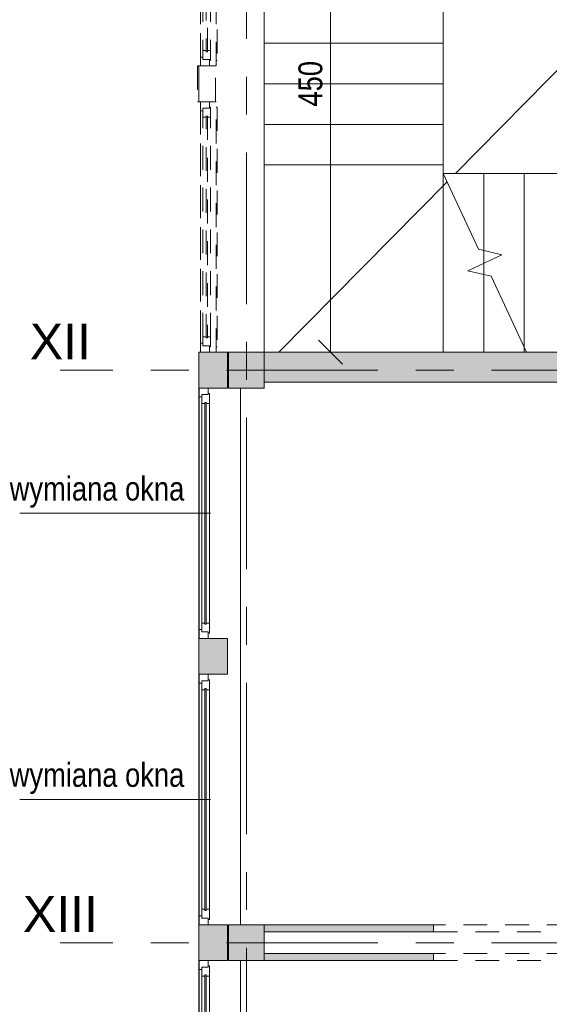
# Model space of a CAD drawing. Header units: centimetres. Extents: x -1403 to 22166, y -8842 to 3590.
# Tile 5 of 25: x -1403 to -959, y 837 to 1662. Entities that reach past the tile are written whole.
import ezdxf

# ---------------------------------------------------------------- set-up
doc = ezdxf.new("R2010")
doc.units = ezdxf.units.CM
for name, pattern in [('Dash', [60, 30, -30]), ('Oś', [222.25, 127, -31.75, 31.75, -31.75]), ('Wyburzenia', [35, 20, -15])]:
    doc.linetypes.add(name, pattern=pattern)
for name, color, linetype, lineweight in [('A-ANNO-DIMS', 211, 'Continuous', 13), ('A-ANNO-DIMS-100', 211, 'Continuous', 13), ('A-AREA', 32, 'Continuous', 13), ('A-GLAZ', 151, 'Wyburzenia', 9), ('A-GLAZ-IDEN', 152, 'Continuous', 13), ('A-WALL', 113, 'Continuous', 13), ('A-WALL-PATT', 111, 'Continuous', 13), ('S-COLS', 52, 'Continuous', 13), ('S-GRID', 1, 'Continuous', 13), ('S-GRID-IDEN', 1, 'Continuous', 13), ('S-STRS', 31, 'Continuous', 13), ('S-STRS-MBND', 31, 'Continuous', 13)]:
    doc.layers.add(name, color=color, linetype=linetype, lineweight=lineweight)
doc.styles.add('Arial Narrow_1', font='ARIALN.TTF', dxfattribs={"height": 0.2})
doc.styles.add('Arial Narrow_3', font='ARIALN.TTF', dxfattribs={"height": 20})
doc.styles.add('Arial_1', font='arial.ttf', dxfattribs={"height": 30})
doc.dimstyles.new('Diagonal_1_100__0__wewnętrzne', dxfattribs={"dimscale": 30.48, "dimtxt": 20.468619, "dimasz": 0.656168, "dimexe": 0.164042, "dimexo": 0.0625, "dimgap": 0.032808, "dimtad": 1, "dimdec": 0, "dimdsep": 46, "dimtxsty": 'Arial Narrow_3', "dimblk1": 'OBLIQUE', "dimblk2": 'OBLIQUE', "dimsah": 1, "dimcen": 0.09, "dimazin": 0, "dimtfac": 1, "dimtdec": 4, "dimtix": 1, "dimtmove": 0, "dimatfit": 3, "dimfxl": 0.164042, "dimfxlon": 1, "dimtvp": 1, "dimtolj": 1, "dimtzin": 0, "dimarcsym": 2})

# ---------------------------------------------------------------- blocks, each defined once
blk = doc.blocks.new('Okno - automatyczna etykieta - 210x100-2208560-6_piętro IV __13_80 m_ - wyburzenia i zamurowania')
at = {"layer": 'A-GLAZ', "color": 1, "lineweight": 13}
for p, q in [((-100.5, 8.5), (100.5, 8.5)), ((-100.5, 8.5), (-100.5, 7.5)), ((100.5, 8.5), (100.5, 7.5)), ((105, 7.5), (-105, 7.5)), ((105, 7.5), (105, 7))]:
    blk.add_line(p, q, dxfattribs=at)
blk = doc.blocks.new('Okno - automatyczna etykieta - 210x165 _nietypowy podział_-2208551-6_piętro IV __13_80 m_ - wyburzenia i zamurowania')
at = {"layer": 'A-GLAZ', "color": 1, "lineweight": 13}
for p, q in [((-97.5, 5.5), (-105, 5.5)), ((-105, 5.5), (-105, -2)), ((-105, 5.5), (105, 5.5)), ((-92, 3.5), (-99.5, 3.5)), ((-99.5, 3.5), (-99.5, -2)), ((-99.5, -2), (-99.5, 3.5)), ((-99.5, 3.5), (-97.5, 3.5)), ((-97.5, 3.5), (-97.5, 5.5)), ((97.5, 5.5), (-97.5, 5.5)), ((93, 0.75), (-93, 0.75)), ((-93, 0.75), (-93, -0.25)), ((-93, -0.25), (-93, 0.75)), ((-93, 0.75), (-92, 0.75)), ((-92, 0.75), (-92, 3.5)), ((92, 3.5), (-92, 3.5)), ((99.5, 3.5), (92, 3.5)), ((92, 3.5), (92, 0.75)), ((92, 0.75), (93, 0.75)), ((93, -0.25), (93, 0.75)), ((93, 0.75), (93, -0.25)), ((105, 5.5), (97.5, 5.5)), ((97.5, 5.5), (97.5, 3.5)), ((97.5, 3.5), (99.5, 3.5)), ((99.5, -2), (99.5, 3.5)), ((99.5, 3.5), (99.5, -2)), ((105, -2), (105, 5.5)), ((-105, -2), (-99.5, -2)), ((-99.5, -2), (-100.5, -2)), ((-100.5, -2), (-100.5, -3)), ((-100.5, -3), (-92, -3)), ((-93, -0.25), (93, -0.25)), ((-92, -0.25), (-93, -0.25)), ((-92, -3), (-92, -0.25)), ((92, -3), (-92, -3)), ((92, -0.25), (92, -3)), ((93, -0.25), (92, -0.25)), ((92, -3), (100.5, -3)), ((100.5, -2), (99.5, -2)), ((99.5, -2), (105, -2)), ((100.5, -3), (100.5, -2))]:
    blk.add_line(p, q, dxfattribs=at)
blk = doc.blocks.new('Okno - automatyczna etykieta - 210x100-2208566-6_piętro IV __13_80 m_ - wyburzenia i zamurowania')
at = {"layer": 'A-GLAZ', "color": 1, "lineweight": 13}
for p, q in [((-105, -7.5), (105, -7.5)), ((-100.5, -7.5), (-100.5, -8.5)), ((100.5, -7.5), (100.5, -8.5)), ((105, -7), (105, -7.5)), ((100.5, -8.5), (-100.5, -8.5))]:
    blk.add_line(p, q, dxfattribs=at)
blk = doc.blocks.new('Okno - automatyczna etykieta - 210x165 _nietypowy podział_-2208554-6_piętro IV __13_80 m_ - wyburzenia i zamurowania')
at = {"layer": 'A-GLAZ', "color": 1, "lineweight": 13}
for p, q in [((-105, 2), (-99.5, 2)), ((-105, -5.5), (-105, 2)), ((-100.5, 3), (-92, 3)), ((-100.5, 2), (-100.5, 3)), ((-99.5, 2), (-100.5, 2)), ((-99.5, -3.5), (-99.5, 2)), ((-99.5, 2), (-99.5, -3.5)), ((-93, -0.75), (-93, 0.25)), ((-93, 0.25), (93, 0.25)), ((-93, 0.25), (-93, -0.75)), ((-92, 0.25), (-93, 0.25)), ((-92, 3), (-92, 0.25)), ((92, 3), (-92, 3)), ((92, 3), (100.5, 3)), ((92, 0.25), (92, 3)), ((93, 0.25), (92, 0.25)), ((93, 0.25), (93, -0.75)), ((93, -0.75), (93, 0.25)), ((99.5, 2), (99.5, -3.5)), ((100.5, 2), (99.5, 2)), ((99.5, 2), (105, 2)), ((99.5, -3.5), (99.5, 2)), ((100.5, 3), (100.5, 2)), ((105, 2), (105, -5.5)), ((-97.5, -5.5), (-105, -5.5)), ((-105, -5.5), (105, -5.5)), ((-92, -3.5), (-99.5, -3.5)), ((-99.5, -3.5), (-97.5, -3.5)), ((-97.5, -3.5), (-97.5, -5.5)), ((97.5, -5.5), (-97.5, -5.5)), ((93, -0.75), (-93, -0.75)), ((-93, -0.75), (-92, -0.75)), ((-92, -0.75), (-92, -3.5)), ((92, -3.5), (-92, -3.5)), ((92, -0.75), (93, -0.75)), ((92, -3.5), (92, -0.75)), ((99.5, -3.5), (92, -3.5)), ((97.5, -3.5), (99.5, -3.5)), ((97.5, -5.5), (97.5, -3.5)), ((105, -5.5), (97.5, -5.5))]:
    blk.add_line(p, q, dxfattribs=at)
blk = doc.blocks.new('M_Concrete-Square-Column - 300 x 300mm-1795931-6_piętro IV __13_80 m_ - wyburzenia i zamurowania')
at = {"layer": 'S-COLS', "lineweight": 9}
blk.add_hatch(color=254, dxfattribs=at).paths.add_polyline_path([(-15, -15), (15, -15), (15, 15), (-15, 15), (-15, 7.14)], flags=0)
for p, q in [((15, 15), (-15, 15)), ((-15, 15), (-15, -15)), ((15, -15), (15, 15)), ((-15, -15), (15, -15))]:
    blk.add_line(p, q, dxfattribs=at)
blk = doc.blocks.new('Okno - automatyczna etykieta - 210x165 _nietypowy podział_-2208563-6_piętro IV __13_80 m_ - wyburzenia i zamurowania')
at = {"layer": 'A-GLAZ', "color": 7, "linetype": 'Continuous'}
for p, q in [((-97.5, 11.5), (-105, 11.5)), ((-105, 11.5), (-105, 4)), ((-105, 11.5), (105, 11.5)), ((-92, 9.5), (-99.5, 9.5)), ((-99.5, 9.5), (-99.5, 4)), ((-99.5, 4), (-99.5, 9.5)), ((-99.5, 9.5), (-97.5, 9.5)), ((-97.5, 9.5), (-97.5, 11.5)), ((97.5, 11.5), (-97.5, 11.5)), ((-92, 6.75), (-92, 9.5)), ((92, 9.5), (-92, 9.5)), ((99.5, 9.5), (92, 9.5)), ((92, 9.5), (92, 6.75)), ((105, 11.5), (97.5, 11.5)), ((97.5, 11.5), (97.5, 9.5)), ((97.5, 9.5), (99.5, 9.5)), ((99.5, 4), (99.5, 9.5)), ((99.5, 9.5), (99.5, 4)), ((105, 4), (105, 11.5)), ((-105, 4), (-99.5, 4)), ((-99.5, 4), (-100.5, 4)), ((-100.5, 4), (-100.5, 3)), ((-100.5, 3), (-92, 3)), ((93, 6.75), (-93, 6.75)), ((-93, 6.75), (-93, 5.75)), ((-93, 5.75), (-93, 6.75)), ((-93, 6.75), (-92, 6.75)), ((-93, 5.75), (93, 5.75)), ((-92, 5.75), (-93, 5.75)), ((-92, 3), (-92, 5.75)), ((92, 3), (-92, 3)), ((92, 6.75), (93, 6.75)), ((92, 5.75), (92, 3)), ((93, 5.75), (92, 5.75)), ((92, 3), (100.5, 3)), ((93, 5.75), (93, 6.75)), ((93, 6.75), (93, 5.75)), ((100.5, 4), (99.5, 4)), ((99.5, 4), (105, 4)), ((100.5, 3), (100.5, 4))]:
    blk.add_line(p, q, dxfattribs=at)
blk = doc.blocks.new('etykieta wymiana okna - etykieta okno 1S z hp dół-2316400-6_piętro IV __13_80 m_ - wyburzenia i zamurowania')
at = {"layer": 'A-GLAZ-IDEN'}
blk.add_line((0, 1.6477), (0, 0.0485), dxfattribs=at)
at = {"layer": 'A-GLAZ-IDEN', "insert": (-0.3068, 1.4291), "char_height": 0.2, "width": 1.409, "attachment_point": 3, "rotation": 90, "line_spacing_factor": 0.949189, "style": 'Arial Narrow_1'}
blk.add_mtext('\\pxqr,t6.35,12.7,19.05,25.4,31.75,38.1,44.45,50.8,57.15,63.5,69.85,76.2,82.55,88.9,95.25,101.6,107.95,114.3,120.65,127,133.35,139.7,146.05,152.4,158.75,165.1,171.45,177.8,184.15,190.5,196.85,203.2;{wymiana okna}', dxfattribs=at)
blk = doc.blocks.new('DIMBLOCK1-6_piętro IV __13_80 m_ - wyburzenia i zamurowania')
at = {"layer": 'A-ANNO-DIMS-100'}
for p, q in [((-1142.15, 1833.33), (-1152.15, 1843.33)), ((-1147.15, 1833.33), (-1137.15, 1833.33)), ((-1142.15, 1833.33), (-1147.15, 1833.33)), ((-1142.15, 1383.33), (-1142.15, 1833.33)), ((-1142.15, 1833.33), (-1132.15, 1823.33)), ((-1142.15, 1383.33), (-1152.15, 1393.33)), ((-1147.15, 1383.33), (-1137.15, 1383.33)), ((-1142.15, 1383.33), (-1147.15, 1383.33)), ((-1142.15, 1383.33), (-1132.15, 1373.33))]:
    blk.add_line(p, q, dxfattribs=at)
at = {"layer": 'A-ANNO-DIMS-100', "color": 0, "insert": (-1169, 1589.32), "char_height": 20, "width": 45.6158, "attachment_point": 1, "rotation": 90, "line_spacing_factor": 0.974696, "style": 'Arial Narrow_3'}
blk.add_mtext('450', dxfattribs=at)
blk = doc.blocks.new('_Oblique')
at = {"color": 0, "linetype": 'ByBlock', "lineweight": -2}
blk.add_line((-0.5, -0.5), (0.5, 0.5), dxfattribs=at)

msp = doc.modelspace()

# ---------------------------------------------------------------- hatches: boundary and pattern name
at = {"layer": 'A-WALL-PATT'}
h = msp.add_hatch(color=9, dxfattribs=at)
h.paths.add_polyline_path([(-1228.62, 393.33), (-1228.62, 423.33), (-1252.62, 423.33), (-1252.62, 393.33)], flags=0)
h.paths.add_polyline_path([(-1252.62, 633.33), (-1228.62, 633.33), (-1228.62, 663.33), (-1252.62, 663.33), (-1252.62, 634.7)], flags=0)
h.paths.add_polyline_path([(-1252.62, 873.33), (-1228.62, 873.33), (-1228.62, 903.33), (-1252.62, 903.33), (-1252.62, 874.7)], flags=0)
h.paths.add_polyline_path([(-1252.62, 1113.33), (-1228.62, 1113.33), (-1228.62, 1143.33), (-1252.62, 1143.33), (-1252.62, 1114.7)], flags=0)
h.paths.add_polyline_path([(-1252.12, 1353.33), (-1228.62, 1353.33), (-1228.62, 1383.33), (-1252.62, 1383.33), (-1252.62, 1353.33)], flags=0)
for points in [[(-719.16, 1358.33), (-627.62, 1358.33), (-627.62, 1383.33), (-1197.62, 1383.33), (-1197.62, 1358.33), (-741.62, 1358.33)], [(-1055.62, 897.33), (-1055.62, 903.33), (-1197.62, 903.33), (-1197.62, 897.33), (-1083.06, 897.33)], [(-1055.62, 873.33), (-1055.62, 879.33), (-1197.62, 879.33), (-1197.62, 873.33), (-1083.06, 873.33)]]:
    msp.add_hatch(color=9, dxfattribs=at).paths.add_polyline_path(points, flags=0)

# ---------------------------------------------------------------- linework, layer by layer
at = {"layer": 'A-AREA', "lineweight": 9}
for p, q in [((-1037.41, 1533.33), (-741.62, 1833.33)), ((-1185.3, 1383.33), (-1044.34, 1526.29))]:
    msp.add_line(p, q, dxfattribs=at)
at = {"layer": 'A-WALL', "color": 1, "linetype": 'Wyburzenia'}
for p, q in [((-1253.62, 1623.33), (-1253.62, 1593.33)), ((-1252.62, 1623.33), (-1253.62, 1623.33)), ((-1252.62, 1593.33), (-1252.62, 1623.33)), ((-1251.12, 1623.33), (-1252.62, 1623.33)), ((-1252.62, 1623.33), (-1252.62, 1593.33)), ((-1238.62, 1623.33), (-1243.62, 1623.33)), ((-1238.62, 1593.33), (-1238.62, 1623.33)), ((-1253.62, 1593.33), (-1252.62, 1593.33)), ((-1252.62, 1593.33), (-1251.12, 1593.33)), ((-1243.62, 1593.33), (-1238.62, 1593.33)), ((-800.62, 903.33), (-1055.62, 903.33)), ((-1055.62, 903.33), (-1055.62, 897.33)), ((-1055.62, 897.33), (-800.62, 897.33)), ((-800.62, 879.33), (-1055.62, 879.33)), ((-1055.62, 879.33), (-1055.62, 873.33)), ((-1055.62, 873.33), (-800.62, 873.33))]:
    msp.add_line(p, q, dxfattribs=at)
at = {"layer": 'A-WALL', "lineweight": 9}
for p, q in [((-1252.62, 903.33), (-1252.62, 1383.33)), ((-1251.12, 1383.33), (-1252.62, 1383.33)), ((-1227.62, 1383.33), (-1243.62, 1383.33)), ((-1228.62, 1353.33), (-1228.62, 1383.33)), ((-627.62, 1383.33), (-1197.62, 1383.33)), ((-1197.62, 1358.33), (-627.62, 1358.33)), ((-1252.62, 1353.33), (-1252.12, 1353.33)), ((-1244.62, 1353.33), (-1228.62, 1353.33)), ((-1217.62, 1353.33), (-1217.62, 903.33)), ((-1252.12, 1143.33), (-1252.62, 1143.33)), ((-1228.62, 1143.33), (-1244.62, 1143.33)), ((-1228.62, 1113.33), (-1228.62, 1143.33)), ((-1252.62, 1113.33), (-1252.12, 1113.33)), ((-1244.62, 1113.33), (-1228.62, 1113.33)), ((-1252.62, 903.33), (-1252.62, 108.33)), ((-1252.12, 903.33), (-1252.62, 903.33)), ((-1228.62, 903.33), (-1244.62, 903.33)), ((-1228.62, 873.33), (-1228.62, 903.33)), ((-1055.62, 903.33), (-1197.62, 903.33)), ((-1055.62, 897.33), (-1055.62, 903.33)), ((-1197.62, 897.33), (-1055.62, 897.33)), ((-1055.62, 879.33), (-1197.62, 879.33)), ((-1055.62, 873.33), (-1055.62, 879.33)), ((-1252.62, 873.33), (-1252.12, 873.33)), ((-1244.62, 873.33), (-1228.62, 873.33)), ((-1217.62, 873.33), (-1217.62, 423.33)), ((-1197.62, 873.33), (-1055.62, 873.33))]:
    msp.add_line(p, q, dxfattribs=at)
at = {"layer": 'S-GRID', "linetype": 'Oś'}
for p, q in [((-1212.62, 2884.27), (-1212.62, 27.13)), ((1342.46, 1368.33), (-1368.76, 1368.33)), ((1342.46, 888.33), (-1368.76, 888.33))]:
    msp.add_line(p, q, dxfattribs=at)
at = {"layer": 'S-STRS', "lineweight": 9}
for p, q in [((-1197.62, 1642.33), (-1197.62, 1676.33)), ((-1047.62, 1642.33), (-1047.62, 1676.33)), ((-1197.62, 1608.33), (-1197.62, 1642.33)), ((-1197.62, 1642.33), (-1047.62, 1642.33)), ((-1197.62, 1642.33), (-1047.62, 1642.33)), ((-1047.62, 1608.33), (-1047.62, 1642.33)), ((-1197.62, 1574.33), (-1197.62, 1608.33)), ((-1197.62, 1608.33), (-1047.62, 1608.33)), ((-1197.62, 1608.33), (-1047.62, 1608.33)), ((-1047.62, 1574.33), (-1047.62, 1608.33)), ((-1197.62, 1540.33), (-1197.62, 1574.33)), ((-1197.62, 1574.33), (-1047.62, 1574.33)), ((-1197.62, 1574.33), (-1047.62, 1574.33)), ((-1047.62, 1540.33), (-1047.62, 1574.33)), ((-1197.62, 1540.33), (-1197.62, 1383.33)), ((-1197.62, 1540.33), (-1047.62, 1540.33)), ((-1197.62, 1540.33), (-1047.62, 1540.33)), ((-1047.62, 1533.33), (-1047.62, 1540.33)), ((-1047.62, 1383.33), (-1047.62, 1533.33)), ((-1047.62, 1383.33), (-1047.62, 1533.33)), ((-1013.62, 1533.33), (-1047.62, 1533.33)), ((-979.62, 1533.33), (-1013.62, 1533.33)), ((-1013.62, 1468.61), (-1013.62, 1533.33)), ((-1013.62, 1468.61), (-1013.62, 1533.33)), ((-945.62, 1533.33), (-979.62, 1533.33)), ((-979.62, 1387.5), (-979.62, 1533.33)), ((-979.62, 1387.5), (-979.62, 1533.33)), ((-1013.62, 1457.87), (-1013.62, 1468.61)), ((-1013.62, 1457.87), (-1013.62, 1468.61)), ((-1013.62, 1448.52), (-1013.62, 1457.87)), ((-1013.62, 1448.52), (-1013.62, 1457.87)), ((-1013.62, 1383.33), (-1013.62, 1448.52)), ((-1013.62, 1383.33), (-1013.62, 1448.52)), ((-979.62, 1383.33), (-979.62, 1387.5)), ((-979.62, 1383.33), (-979.62, 1387.5))]:
    msp.add_line(p, q, dxfattribs=at)
at = {"layer": 'S-STRS-MBND', "linetype": 'Dash', "lineweight": 9}
for p, q in [((-1197.62, 1540.33), (-1197.62, 1676.33)), ((-1047.62, 1540.33), (-1047.62, 1676.33)), ((-1197.62, 1642.33), (-1047.62, 1642.33)), ((-1197.62, 1642.33), (-1047.62, 1642.33)), ((-1197.62, 1608.33), (-1047.62, 1608.33)), ((-1197.62, 1608.33), (-1047.62, 1608.33)), ((-1197.62, 1574.33), (-1047.62, 1574.33)), ((-1197.62, 1574.33), (-1047.62, 1574.33)), ((-1197.62, 1540.33), (-1197.62, 1383.33)), ((-1197.62, 1540.33), (-1047.62, 1540.33)), ((-1197.62, 1540.33), (-1047.62, 1540.33)), ((-1047.62, 1533.33), (-1047.62, 1540.33)), ((-1047.62, 1383.33), (-1047.62, 1533.33)), ((-1047.62, 1383.33), (-1047.62, 1533.33)), ((-1013.62, 1457.87), (-1013.62, 1468.61)), ((-1013.62, 1457.87), (-1013.62, 1468.61)), ((-1013.62, 1383.33), (-1013.62, 1448.52)), ((-1013.62, 1383.33), (-1013.62, 1448.52)), ((-979.62, 1383.33), (-979.62, 1387.5)), ((-979.62, 1383.33), (-979.62, 1387.5)), ((-1197.62, 1383.33), (-1047.62, 1383.33)), ((-1016.71, 1383.33), (-1047.62, 1383.33))]:
    msp.add_line(p, q, dxfattribs=at)
at = {"layer": 'S-STRS-MBND', "lineweight": 9}
for p, q in [((-1047.62, 1533.33), (-1017.93, 1469.65)), ((-1017.93, 1469.65), (-998.49, 1464.93)), ((-998.49, 1464.93), (-1026.81, 1451.72)), ((-1026.81, 1451.72), (-1007.37, 1447)), ((-1007.37, 1447), (-977.68, 1383.33))]:
    msp.add_line(p, q, dxfattribs=at)

# ---------------------------------------------------------------- block references
at = {"layer": 'A-GLAZ', "color": 1, "lineweight": 13}
for name, p, rotation in [('Okno - automatyczna etykieta - 210x165 _nietypowy podział_-2208551-6_piętro IV __13_80 m_ - wyburzenia i zamurowania', (-1245.62, 1728.33), 89.9999999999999), ('Okno - automatyczna etykieta - 210x100-2208560-6_piętro IV __13_80 m_ - wyburzenia i zamurowania', (-1245.62, 1728.33), 269.9999999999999), ('Okno - automatyczna etykieta - 210x165 _nietypowy podział_-2208554-6_piętro IV __13_80 m_ - wyburzenia i zamurowania', (-1245.62, 1488.33), 269.9999999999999), ('Okno - automatyczna etykieta - 210x100-2208566-6_piętro IV __13_80 m_ - wyburzenia i zamurowania', (-1245.62, 1488.33), 89.9999999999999)]:
    msp.add_blockref(name, p, dxfattribs=dict(at, rotation=rotation))
at = {"layer": 'A-GLAZ', "color": 7, "linetype": 'Continuous', "rotation": 89.9999999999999}
for p in [(-1240.62, 1248.33), (-1240.62, 1008.33), (-1240.62, 768.33)]:
    msp.add_blockref('Okno - automatyczna etykieta - 210x165 _nietypowy podział_-2208563-6_piętro IV __13_80 m_ - wyburzenia i zamurowania', p, dxfattribs=at)
at = {"layer": 'A-GLAZ-IDEN', "xscale": 99.99999999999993, "yscale": 99.99999999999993, "zscale": 99.99999999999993, "rotation": 270.0000000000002}
for p in [(-1407.6, 1248.33), (-1407.6, 1008.33)]:
    msp.add_blockref('etykieta wymiana okna - etykieta okno 1S z hp dół-2316400-6_piętro IV __13_80 m_ - wyburzenia i zamurowania', p, dxfattribs=at)
at = {"layer": 'S-COLS', "lineweight": 9}
for p in [(-1212.62, 1368.33), (-1212.62, 888.33)]:
    msp.add_blockref('M_Concrete-Square-Column - 300 x 300mm-1795931-6_piętro IV __13_80 m_ - wyburzenia i zamurowania', p, dxfattribs=at)

# ---------------------------------------------------------------- texts
at = {"layer": 'S-GRID-IDEN', "char_height": 30, "attachment_point": 5, "line_spacing_factor": 0.936439, "style": 'Arial_1'}
for s, insert, width in [('\\pxqc,t4.23333,8.46667,12.7,16.93333,21.16667,25.4,29.63333,33.86667,38.1,42.33333,46.56667,50.8,55.03333,59.26667,63.5,67.73333,71.96667,76.2,80.43333,84.66667,88.9,93.13333,97.36667,101.6,105.83333,110.06667,114.3,118.53333,122.76667,127,131.23333,135.46667;{XII}', (-1368.64, 1392.39), 51.6), ('\\pxqc,t4.23333,8.46667,12.7,16.93333,21.16667,25.4,29.63333,33.86667,38.1,42.33333,46.56667,50.8,55.03333,59.26667,63.5,67.73333,71.96667,76.2,80.43333,84.66667,88.9,93.13333,97.36667,101.6,105.83333,110.06667,114.3,118.53333,122.76667,127,131.23333,135.46667;{XIII}', (-1368.59, 912.39), 63.5)]:
    msp.add_mtext(s, dxfattribs=dict(at, insert=insert, width=width))

# ---------------------------------------------------------------- dimensions: what is measured, and where the dimension line sits
at = {"layer": 'A-ANNO-DIMS'}
dim = msp.add_linear_dim(base=(-1142.15, 1833.33), p1=(-1147.15, 1383.33), p2=(-1147.15, 1833.33), angle=90, dimstyle='Diagonal_1_100__0__wewnętrzne', override={"dimpost": '<>', "dimfxl": 450}, dxfattribs=at)
dim.commit()
dim.dimension.update_dxf_attribs({"geometry": 'DIMBLOCK1-6_piętro IV __13_80 m_ - wyburzenia i zamurowania', "text_midpoint": (-1153.36, 1608.33)})

doc.saveas('drawing.dxf')
